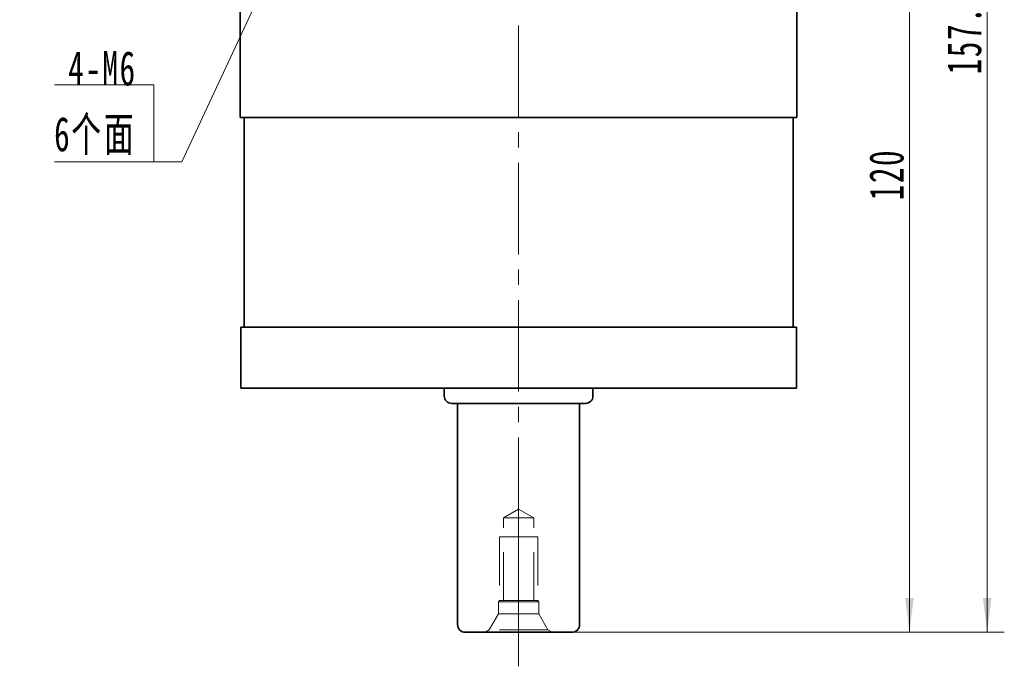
# Model space of a CAD drawing. Header units: millimetres. Extents: x -2 to 528, y 17 to 389.
# Tile 4 of 9: x 282 to 411, y 173 to 258. Entities that reach past the tile are written whole.
import ezdxf

# ---------------------------------------------------------------- set-up
doc = ezdxf.new("R2010")
doc.units = ezdxf.units.MM
doc.linetypes.add('HIDDEN', pattern=[9.525, 6.35, -3.175])
doc.linetypes.add('点画线', pattern=[18, 12, -2, 2, -2])
doc.layers.get('0').update_dxf_attribs({"lineweight": 35})
for name, color, linetype, lineweight in [('中心线层', 1, '点画线', 18), ('尺寸线层', 3, 'Continuous', 18), ('粗实线层', 7, 'Continuous', 35)]:
    doc.layers.add(name, color=color, linetype=linetype, lineweight=lineweight)
doc.styles.add('标准', font='txt', dxfattribs={"width": 0.667})
doc.dimstyles.new('a4-1-1.5', dxfattribs={"dimtxt": 4.5, "dimasz": 4.5, "dimexe": 2.25, "dimexo": 0, "dimgap": 0.75, "dimtad": 1, "dimdec": 3, "dimdsep": 46, "dimtxsty": '标准', "dimblk": '_CAXARROW', "dimcen": 0, "dimdle": 6, "dimazin": 2, "dimtfac": 0.707107, "dimtdec": 3, "dimtix": 1, "dimtmove": 2, "dimatfit": 3, "dimfxl": 0, "dimfrac": 2, "dimtolj": 1, "dimtzin": 0, "dimarcsym": 0})

# ---------------------------------------------------------------- blocks, each defined once
blk = doc.blocks.new('*X13')
at = {"layer": '尺寸线层', "linetype": 'Continuous'}
for points in [[(398.33, 297.5), (398.89, 293), (397.77, 293)], [(398.33, 177.5), (398.89, 182), (397.77, 182)]]:
    blk.add_hatch(color=0, dxfattribs=at).paths.add_polyline_path(points, flags=0)
at = {"layer": '尺寸线层', "color": 0, "linetype": 'Continuous'}
for p, q in [((387.58, 297.5), (400.58, 297.5)), ((398.33, 297.5), (398.33, 177.5)), ((354.08, 177.5), (400.58, 177.5))]:
    blk.add_line(p, q, dxfattribs=at)
at = {"layer": '尺寸线层', "color": 0, "insert": (395.34, 237.5), "char_height": 4.5, "width": 11.9606, "attachment_point": 5, "rotation": 90, "line_spacing_factor": 1.15057, "style": '标准'}
blk.add_mtext('\\T1.1;120', dxfattribs=at)
blk = doc.blocks.new('_CAXARROW')
blk.add_hatch(color=0).paths.add_polyline_path([(0, 0), (-1, 0.125), (-1, -0.125)], flags=0)
blk = doc.blocks.new('*X14')
at = {"layer": '尺寸线层', "linetype": 'Continuous'}
for points in [[(408.52, 335), (409.08, 330.5), (407.96, 330.5)], [(408.52, 177.5), (409.08, 182), (407.96, 182)]]:
    blk.add_hatch(color=0, dxfattribs=at).paths.add_polyline_path(points, flags=0)
at = {"layer": '尺寸线层', "color": 0, "linetype": 'Continuous'}
for p, q in [((384.58, 335), (410.77, 335)), ((408.52, 335), (408.52, 177.5)), ((354.08, 177.5), (410.77, 177.5))]:
    blk.add_line(p, q, dxfattribs=at)
at = {"layer": '尺寸线层', "color": 0, "insert": (405.53, 256.25), "char_height": 4.5, "width": 20.8061, "attachment_point": 5, "rotation": 90, "line_spacing_factor": 1.15057, "style": '标准'}
blk.add_mtext('\\T1.1;157.5', dxfattribs=at)
blk = doc.blocks.new('23343f_7')
at = {"layer": '中心线层', "linetype": '点画线', "lineweight": 18}
blk.add_line((17.47, 0), (-1.33, 0), dxfattribs=at)
at = {"layer": '粗实线层', "color": 6, "linetype": 'HIDDEN', "lineweight": 18}
for p, q in [((0, -4.4), (0, 4.4)), ((0, 4.4), (0.32, 3.85)), ((2.4, 2.65), (0.32, 3.85)), ((0.32, -3.85), (0.32, 3.85)), ((4, 2.65), (2.4, 2.65)), ((2.4, -2.65), (2.4, 2.65)), ((4.15, 2.5), (4, 2.65)), ((4, -2.65), (4, 2.65)), ((12.5, 2.5), (4.15, 2.5)), ((4.15, -2.5), (4.15, 2.5)), ((4.15, 2), (15, 2)), ((12.5, -2.5), (12.5, 2.5)), ((15, 2), (16.15, 0)), ((15, 2), (15, -2)), ((15, -2), (16.15, 0)), ((4.15, -2.5), (4, -2.65)), ((4.15, -2), (15, -2)), ((12.5, -2.5), (4.15, -2.5)), ((0, -4.4), (0.32, -3.85)), ((2.4, -2.65), (0.32, -3.85)), ((4, -2.65), (2.4, -2.65))]:
    blk.add_line(p, q, dxfattribs=at)
blk = doc.blocks.new('*X52')
at = {"layer": '尺寸线层', "linetype": 'Continuous'}
blk.add_hatch(color=0, dxfattribs=at).paths.add_polyline_path([(15.81, 26.08), (14.42, 21.77), (13.4, 22.24)], flags=0)
at = {"layer": '尺寸线层', "color": 0, "linetype": 'Continuous'}
blk.add_line((15.81, 26.08), (3.67, 0), dxfattribs=at)
at = {"layer": '尺寸线层', "color": 0}
for p, q in [((0, 10.09), (-13.03, 10.09)), ((0, 0), (0, 10.09)), ((0, 0), (-13.03, 0)), ((3.67, 0), (0, 0))]:
    blk.add_line(p, q, dxfattribs=at)
at = {"layer": '尺寸线层', "color": 0, "insert": (-2.25, 0.9), "char_height": 4.5, "width": 20.0078, "attachment_point": 9, "line_spacing_factor": 1.15057, "style": '标准'}
blk.add_mtext('\\T1.1;4-M6\\P6个面', dxfattribs=at)

msp = doc.modelspace()

# ---------------------------------------------------------------- linework, layer by layer
at = {"layer": '中心线层'}
msp.add_line((347.0781, 173.0434), (347.0781, 338.0007), dxfattribs=at)
at = {"layer": '粗实线层'}
for p, q in [((310.5781, 260.0007), (310.5781, 245.0007)), ((383.5781, 245.0007), (383.5781, 260.0007)), ((310.5781, 245.0007), (383.5781, 245.0007)), ((311.0781, 217.5007), (311.0781, 245.0007)), ((383.0781, 217.5007), (383.0781, 245.0007)), ((310.6281, 209.5007), (310.6281, 217.5007)), ((310.6281, 217.5007), (383.5281, 217.5007)), ((383.5281, 217.5007), (383.5281, 209.5007)), ((310.6281, 209.5007), (383.5281, 209.5007)), ((337.3281, 209.5007), (337.3281, 208.5007)), ((356.8281, 209.5007), (356.8281, 208.5007)), ((338.3281, 207.5007), (355.8281, 207.5007)), ((339.0781, 207.5007), (339.0781, 178.5007)), ((355.0781, 178.5007), (355.0781, 207.5007)), ((340.0781, 177.5007), (354.0781, 177.5007))]:
    msp.add_line(p, q, dxfattribs=at)
for centre, start, end in [((338.3281, 208.5007), 180, 270), ((355.8281, 208.5007), 270, 0), ((340.0781, 178.5007), 180, 270), ((354.0781, 178.5007), 270, 0)]:
    msp.add_arc(centre, 1, start, end, dxfattribs=at)

# ---------------------------------------------------------------- block references
at = {"layer": '尺寸线层'}
msp.add_blockref('*X52', (299.2387, 239.1647), dxfattribs=at)
at = {"layer": '粗实线层', "rotation": 90}
msp.add_blockref('23343f_7', (347.0781, 177.5007), dxfattribs=at)

# ---------------------------------------------------------------- dimensions: what is measured, and where the dimension line sits
at = {"layer": '尺寸线层'}
for base, p1, picture, middle in [((408.5199, 177.5007), (384.5781, 335.0007), '*X14', (405.5325, 256.2507)), ((398.33, 177.5007), (387.5781, 297.5007), '*X13', (395.3426, 237.5007))]:
    dim = msp.add_linear_dim(base=base, p1=p1, p2=(354.0781, 177.5007), angle=270, dimstyle='a4-1-1.5', override={"dimsah": 1, "dimtfill": 1, "dimtzin": 0}, dxfattribs=at)
    dim.commit()
    dim.dimension.update_dxf_attribs({"geometry": picture, "text_midpoint": middle})

doc.saveas('drawing.dxf')
